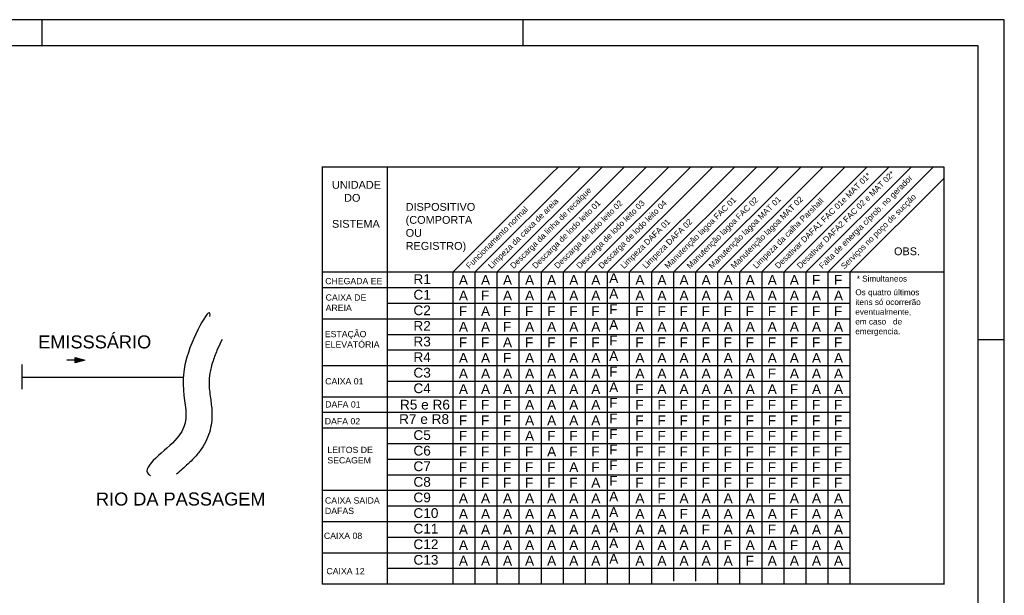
# Model space of a CAD drawing. Extents: x 520.1 to 598, y 318.7 to 360.7.
# Tile 15 of 15: x 560.2 to 598, y 338.6 to 360.7. Entities that reach past the tile are written whole.
import ezdxf

# ---------------------------------------------------------------- set-up
doc = ezdxf.new("R2010")
doc.units = 0
doc.layers.get('0').update_dxf_attribs({"color": 5, "linetype": 'CONTINUOUS'})
doc.layers.add('PADRÃO', color=7, linetype='CONTINUOUS')
doc.layers.add('TEXTO1', color=7, linetype='CONTINUOUS')
doc.styles.get("Standard").update_dxf_attribs({"font": 'ARIAL.TTF'})

msp = doc.modelspace()

# ---------------------------------------------------------------- hatches: boundary and pattern name
msp.add_hatch(color=5).paths.add_polyline_path([(562.317, 347.529), (562.683, 347.625), (562.317, 347.726)])

# ---------------------------------------------------------------- linework, layer by layer
for p, q in [((562.317, 347.529), (562.317, 347.726)), ((562.317, 347.726), (562.683, 347.625)), ((562.317, 347.627), (561.992, 347.627)), ((562.683, 347.625), (562.317, 347.529)), ((560.262, 346.974), (562.24, 346.974)), ((562.24, 346.974), (566.469, 346.974))]:
    msp.add_line(p, q)
at = {"color": 2}
msp.add_line((560.262, 347.459), (560.262, 346.512), dxfattribs=at)
at = {"color": 130, "start_tangent": (0.149958, 0.988692), "end_tangent": (0.894614, -0.446839)}
msp.add_spline([(567.492, 349.299), (566.61, 347.745), (566.143, 344.533), (565.21, 343.187)], degree=3, dxfattribs=at)
at = {"color": 130}
msp.add_open_spline([(567.961, 348.416), (567.905, 348.308), (567.846, 348.184), (567.724, 347.904), (567.662, 347.745), (567.551, 347.416), (567.514, 347.265), (567.47, 346.99), (567.462, 346.869), (567.463, 346.56), (567.487, 346.379), (567.538, 346.006), (567.563, 345.834), (567.578, 345.426), (567.566, 345.187), (567.437, 344.686), (567.32, 344.433), (567.08, 344.086), (566.988, 343.973), (566.733, 343.7), (566.575, 343.56), (566.351, 343.361), (566.275, 343.295), (566.209, 343.234)], degree=3, knots=[1.059084, 1.059084, 1.059084, 1.059084, 1.338366, 1.338366, 1.672976, 1.672976, 2.10657, 2.10657, 2.540163, 2.540163, 3.261348, 3.261348, 3.761825, 3.761825, 4.262303, 4.262303, 4.76278, 4.76278, 5.017898, 5.017898, 5.406603, 5.406603, 5.622087, 5.622087, 5.622087, 5.622087], dxfattribs=at)
at = {"layer": 'PADRÃO', "color": 2}
for p, q in [((598.048, 360.724), (520.148, 360.724)), ((561.048, 359.724), (561.048, 360.724)), ((579.548, 359.724), (579.548, 360.724)), ((598.048, 318.724), (598.048, 360.724)), ((597.048, 348.424), (598.048, 348.424))]:
    msp.add_line(p, q, dxfattribs=at)
at = {"layer": 'PADRÃO', "color": 1}
for p, q in [((597.048, 359.724), (522.648, 359.724)), ((597.048, 319.724), (597.048, 359.724))]:
    msp.add_line(p, q, dxfattribs=at)
at = {"layer": 'TEXTO1'}
for p, q in [((571.801, 355.068), (595.716, 355.068)), ((571.807, 355.068), (571.807, 339.006)), ((574.307, 355.068), (574.307, 339.006)), ((577.683, 351.006), (581.745, 355.068)), ((578.531, 351.006), (582.594, 355.068)), ((579.38, 351.006), (583.442, 355.068)), ((580.229, 351.006), (584.291, 355.068)), ((580.631, 354.802), (580.897, 355.068)), ((581.077, 351.006), (585.139, 355.068)), ((581.926, 351.006), (585.988, 355.068)), ((582.774, 351.006), (586.836, 355.068)), ((583.623, 351.006), (587.685, 355.068)), ((584.471, 351.006), (588.533, 355.068)), ((585.32, 351.006), (589.382, 355.068)), ((586.168, 351.006), (590.23, 355.068)), ((587.017, 351.006), (591.079, 355.068)), ((587.865, 351.006), (591.928, 355.068)), ((588.714, 351.006), (592.776, 355.068)), ((589.562, 351.006), (593.625, 355.068)), ((590.411, 351.006), (594.473, 355.068)), ((591.259, 351.006), (595.322, 355.068)), ((595.716, 355.068), (595.716, 338.999)), ((576.834, 351.006), (580.631, 354.802)), ((592.108, 351.006), (595.716, 354.614)), ((595.716, 351.006), (571.807, 351.006)), ((576.834, 351.006), (576.834, 339.006)), ((577.685, 351.006), (577.685, 339.006)), ((578.534, 351.006), (578.534, 339.006)), ((579.382, 351.006), (579.382, 339.006)), ((580.229, 351.006), (580.229, 339.006)), ((581.079, 351.006), (581.079, 339.006)), ((581.928, 351.006), (581.928, 339.006)), ((582.776, 351.006), (582.776, 339.006)), ((583.625, 351.006), (583.625, 339.006)), ((584.473, 351.006), (584.473, 339.006)), ((585.32, 351.006), (585.32, 339.121)), ((586.168, 351.006), (586.168, 339.121)), ((587.019, 351.006), (587.019, 339.006)), ((587.868, 351.006), (587.868, 339.006)), ((588.716, 351.006), (588.716, 339.006)), ((589.565, 351.006), (589.565, 339.006)), ((590.413, 351.006), (590.413, 339.006)), ((591.262, 351.006), (591.262, 339.006)), ((592.108, 351.006), (592.108, 339.006)), ((592.108, 350.406), (571.807, 350.406)), ((592.108, 349.806), (574.307, 349.806)), ((592.108, 349.206), (571.807, 349.206)), ((592.108, 349.206), (572.658, 349.206)), ((592.108, 348.606), (574.307, 348.606)), ((592.108, 348.006), (574.307, 348.006)), ((592.108, 347.406), (571.807, 347.406)), ((592.108, 346.806), (574.307, 346.806)), ((592.108, 346.206), (571.807, 346.206)), ((592.108, 345.606), (571.807, 345.606)), ((592.108, 345.006), (571.807, 345.006)), ((592.108, 344.406), (574.307, 344.406)), ((592.108, 343.806), (574.307, 343.806)), ((592.108, 343.206), (574.307, 343.206)), ((592.108, 342.606), (571.807, 342.606)), ((592.108, 342.006), (574.307, 342.006)), ((592.108, 341.406), (571.807, 341.406)), ((592.108, 340.806), (574.307, 340.806)), ((592.108, 340.206), (571.807, 340.206)), ((592.108, 339.606), (574.307, 339.606)), ((595.716, 339.006), (571.807, 339.006))]:
    msp.add_line(p, q, dxfattribs=at)

# ---------------------------------------------------------------- texts
at = {"attachment_point": 1}
for s, insert, char_height, width in [('UNIDADE \\P    DO \\P\\PSISTEMA', (572.189, 354.52), 0.3, 1.9736), ('DISPOSITIVO (COMPORTA OU REGISTRO)', (575.023, 353.672), 0.3, 2.81818), ('OBS.', (593.806, 351.964), 0.3, 3.63636), ('CHEGADA EE ', (571.929, 350.788), 0.24, 2.71467), ('R1', (575.322, 350.931), 0.375, 2.46701), ('A', (577.07, 350.899), 0.375, 2.46701), ('A', (577.921, 350.899), 0.375, 2.46701), ('A', (578.767, 350.899), 0.375, 2.46701), ('A', (579.615, 350.899), 0.375, 2.46701), ('A', (580.464, 350.899), 0.375, 2.46701), ('A', (581.315, 350.899), 0.375, 2.46701), ('A', (582.161, 350.899), 0.375, 2.46701), ('A', (582.851, 350.972), 0.375, 2.46701), ('A', (583.858, 350.899), 0.375, 2.46701), ('A', (584.706, 350.899), 0.375, 2.46701), ('A', (585.555, 350.899), 0.375, 2.46701), ('A', (586.404, 350.899), 0.375, 2.46701), ('A', (587.252, 350.899), 0.375, 2.46701), ('A', (588.101, 350.899), 0.375, 2.46701), ('A', (588.949, 350.899), 0.375, 2.46701), ('A', (589.798, 350.899), 0.375, 2.46701), ('C1', (575.322, 350.331), 0.375, 2.46701), ('A', (577.07, 350.299), 0.375, 2.46701), ('A', (578.767, 350.299), 0.375, 2.46701), ('A', (579.615, 350.299), 0.375, 2.46701), ('A', (580.464, 350.299), 0.375, 2.46701), ('A', (581.315, 350.299), 0.375, 2.46701), ('A', (582.161, 350.299), 0.375, 2.46701), ('A', (582.851, 350.372), 0.375, 2.46701), ('A', (583.858, 350.299), 0.375, 2.46701), ('A', (584.706, 350.299), 0.375, 2.46701), ('A', (585.555, 350.299), 0.375, 2.46701), ('A', (586.404, 350.299), 0.375, 2.46701), ('A', (587.252, 350.299), 0.375, 2.46701), ('A', (588.101, 350.299), 0.375, 2.46701), ('A', (588.949, 350.299), 0.375, 2.46701), ('A', (589.798, 350.299), 0.375, 2.46701), ('A', (590.648, 350.299), 0.375, 2.46701), ('A', (591.497, 350.299), 0.375, 2.46701), ('CAIXA DE \\PAREIA ', (571.945, 350.157), 0.24, 2.71467), ('C2', (575.322, 349.731), 0.375, 2.46701), ('F', (577.07, 349.699), 0.375, 2.46701), ('F', (578.767, 349.699), 0.375, 2.46701), ('F', (579.615, 349.699), 0.375, 2.46701), ('F', (580.464, 349.699), 0.375, 2.46701), ('F', (581.315, 349.699), 0.375, 2.46701), ('F', (582.161, 349.699), 0.375, 2.46701), ('F', (582.851, 349.772), 0.375, 2.46701), ('F', (583.858, 349.699), 0.375, 2.46701), ('F', (584.706, 349.699), 0.375, 2.46701), ('F', (585.555, 349.699), 0.375, 2.46701), ('F', (586.404, 349.699), 0.375, 2.46701), ('F', (587.252, 349.699), 0.375, 2.46701), ('F', (588.101, 349.699), 0.375, 2.46701), ('F', (588.949, 349.699), 0.375, 2.46701), ('F', (589.798, 349.699), 0.375, 2.46701), ('F', (590.648, 349.699), 0.375, 2.46701), ('F', (591.497, 349.699), 0.375, 2.46701), ('A', (582.851, 349.172), 0.375, 2.46701), ('ESTAÇÃO ELEVATÓRIA', (571.913, 348.75), 0.24, 2.71467), ('R2', (575.322, 349.131), 0.375, 2.46701), ('A', (577.07, 349.099), 0.375, 2.46701), ('A', (577.921, 349.099), 0.375, 2.46701), ('A', (579.615, 349.099), 0.375, 2.46701), ('A', (580.464, 349.099), 0.375, 2.46701), ('A', (581.315, 349.099), 0.375, 2.46701), ('A', (582.161, 349.099), 0.375, 2.46701), ('A', (583.858, 349.099), 0.375, 2.46701), ('A', (584.706, 349.099), 0.375, 2.46701), ('A', (585.555, 349.099), 0.375, 2.46701), ('A', (586.404, 349.099), 0.375, 2.46701), ('A', (587.252, 349.099), 0.375, 2.46701), ('A', (588.101, 349.099), 0.375, 2.46701), ('A', (588.949, 349.099), 0.375, 2.46701), ('A', (589.798, 349.099), 0.375, 2.46701), ('A', (590.648, 349.099), 0.375, 2.46701), ('A', (591.497, 349.099), 0.375, 2.46701), ('{\\fArial|b0|i0|c0|p34;EMISSSÁRIO}', (560.89, 348.578), 0.5, 5.1), ('R3', (575.322, 348.531), 0.375, 2.46701), ('F', (577.07, 348.499), 0.375, 2.46701), ('F', (577.921, 348.499), 0.375, 2.46701), ('F', (579.615, 348.499), 0.375, 2.46701), ('F', (580.464, 348.499), 0.375, 2.46701), ('F', (581.315, 348.499), 0.375, 2.46701), ('F', (582.161, 348.499), 0.375, 2.46701), ('F', (582.851, 348.572), 0.375, 2.46701), ('F', (583.858, 348.499), 0.375, 2.46701), ('F', (584.706, 348.499), 0.375, 2.46701), ('F', (585.555, 348.499), 0.375, 2.46701), ('F', (586.404, 348.499), 0.375, 2.46701), ('F', (587.252, 348.499), 0.375, 2.46701), ('F', (588.101, 348.499), 0.375, 2.46701), ('F', (588.949, 348.499), 0.375, 2.46701), ('F', (589.798, 348.499), 0.375, 2.46701), ('F', (590.648, 348.499), 0.375, 2.46701), ('F', (591.497, 348.499), 0.375, 2.46701), ('R4', (575.322, 347.931), 0.375, 2.46701), ('A', (577.07, 347.899), 0.375, 2.46701), ('A', (577.921, 347.899), 0.375, 2.46701), ('A', (579.615, 347.899), 0.375, 2.46701), ('A', (580.464, 347.899), 0.375, 2.46701), ('A', (581.315, 347.899), 0.375, 2.46701), ('A', (582.161, 347.899), 0.375, 2.46701), ('A', (582.851, 347.972), 0.375, 2.46701), ('A', (583.858, 347.899), 0.375, 2.46701), ('A', (584.706, 347.899), 0.375, 2.46701), ('A', (585.555, 347.899), 0.375, 2.46701), ('A', (586.404, 347.899), 0.375, 2.46701), ('A', (587.252, 347.899), 0.375, 2.46701), ('A', (588.101, 347.899), 0.375, 2.46701), ('A', (588.949, 347.899), 0.375, 2.46701), ('A', (589.798, 347.899), 0.375, 2.46701), ('A', (590.648, 347.899), 0.375, 2.46701), ('A', (591.497, 347.899), 0.375, 2.46701), ('C3', (575.322, 347.331), 0.375, 2.46701), ('A', (577.07, 347.299), 0.375, 2.46701), ('A', (577.921, 347.299), 0.375, 2.46701), ('A', (579.615, 347.299), 0.375, 2.46701), ('A', (580.464, 347.299), 0.375, 2.46701), ('A', (581.315, 347.299), 0.375, 2.46701), ('A', (582.161, 347.299), 0.375, 2.46701), ('A', (583.858, 347.299), 0.375, 2.46701), ('A', (584.706, 347.299), 0.375, 2.46701), ('A', (585.555, 347.299), 0.375, 2.46701), ('A', (586.404, 347.299), 0.375, 2.46701), ('A', (587.252, 347.299), 0.375, 2.46701), ('A', (588.101, 347.299), 0.375, 2.46701), ('A', (589.798, 347.299), 0.375, 2.46701), ('A', (590.648, 347.299), 0.375, 2.46701), ('A', (591.497, 347.299), 0.375, 2.46701), ('CAIXA 01 ', (571.928, 346.933), 0.24, 2.71467), ('C4', (575.322, 346.731), 0.375, 2.46701), ('A', (577.07, 346.699), 0.375, 2.46701), ('A', (577.921, 346.699), 0.375, 2.46701), ('A', (578.767, 346.699), 0.375, 2.46701), ('A', (579.615, 346.699), 0.375, 2.46701), ('A', (580.464, 346.699), 0.375, 2.46701), ('A', (581.315, 346.699), 0.375, 2.46701), ('A', (582.161, 346.699), 0.375, 2.46701), ('A', (582.851, 346.772), 0.375, 2.46701), ('A', (584.706, 346.699), 0.375, 2.46701), ('A', (585.555, 346.699), 0.375, 2.46701), ('A', (586.404, 346.699), 0.375, 2.46701), ('A', (587.252, 346.699), 0.375, 2.46701), ('A', (588.101, 346.699), 0.375, 2.46701), ('A', (588.949, 346.699), 0.375, 2.46701), ('A', (590.648, 346.699), 0.375, 2.46701), ('A', (591.497, 346.699), 0.375, 2.46701), ('F', (582.851, 346.172), 0.375, 2.46701), ('DAFA 01 ', (571.928, 346.044), 0.24, 2.71467), ('R5 e R6', (574.804, 346.102), 0.375, 2.46701), ('F', (577.07, 346.099), 0.375, 2.46701), ('F', (577.921, 346.099), 0.375, 2.46701), ('F', (578.767, 346.099), 0.375, 2.46701), ('F', (583.858, 346.099), 0.375, 2.46701), ('F', (584.706, 346.099), 0.375, 2.46701), ('F', (585.555, 346.099), 0.375, 2.46701), ('F', (586.404, 346.099), 0.375, 2.46701), ('F', (587.252, 346.099), 0.375, 2.46701), ('F', (588.101, 346.099), 0.375, 2.46701), ('F', (588.949, 346.099), 0.375, 2.46701), ('F', (589.798, 346.099), 0.375, 2.46701), ('F', (590.648, 346.099), 0.375, 2.46701), ('F', (591.497, 346.099), 0.375, 2.46701), ('DAFA 02', (571.912, 345.397), 0.24, 2.71467), ('R7 e R8', (574.771, 345.547), 0.375, 2.46701), ('F', (577.07, 345.499), 0.375, 2.46701), ('F', (577.921, 345.499), 0.375, 2.46701), ('F', (578.767, 345.499), 0.375, 2.46701), ('F', (582.851, 345.572), 0.375, 2.46701), ('F', (583.858, 345.499), 0.375, 2.46701), ('F', (584.706, 345.499), 0.375, 2.46701), ('F', (585.555, 345.499), 0.375, 2.46701), ('F', (586.404, 345.499), 0.375, 2.46701), ('F', (587.252, 345.499), 0.375, 2.46701), ('F', (588.101, 345.499), 0.375, 2.46701), ('F', (588.949, 345.499), 0.375, 2.46701), ('F', (589.798, 345.499), 0.375, 2.46701), ('F', (590.648, 345.499), 0.375, 2.46701), ('F', (591.497, 345.499), 0.375, 2.46701), ('C5', (575.322, 344.931), 0.375, 2.46701), ('F', (577.07, 344.899), 0.375, 2.46701), ('F', (577.921, 344.899), 0.375, 2.46701), ('F', (578.767, 344.899), 0.375, 2.46701), ('F', (580.464, 344.899), 0.375, 2.46701), ('F', (581.315, 344.899), 0.375, 2.46701), ('F', (582.161, 344.899), 0.375, 2.46701), ('F', (582.851, 344.972), 0.375, 2.46701), ('F', (583.858, 344.899), 0.375, 2.46701), ('F', (584.706, 344.899), 0.375, 2.46701), ('F', (585.555, 344.899), 0.375, 2.46701), ('F', (586.404, 344.899), 0.375, 2.46701), ('F', (587.252, 344.899), 0.375, 2.46701), ('F', (588.101, 344.899), 0.375, 2.46701), ('F', (588.949, 344.899), 0.375, 2.46701), ('F', (589.798, 344.899), 0.375, 2.46701), ('F', (590.648, 344.899), 0.375, 2.46701), ('F', (591.497, 344.899), 0.375, 2.46701), ('LEITOS DE SECAGEM', (572.011, 344.293), 0.24, 2.71467), ('C6', (575.322, 344.331), 0.375, 2.46701), ('F', (577.07, 344.299), 0.375, 2.46701), ('F', (577.921, 344.299), 0.375, 2.46701), ('F', (578.767, 344.299), 0.375, 2.46701), ('F', (579.615, 344.299), 0.375, 2.46701), ('F', (581.315, 344.299), 0.375, 2.46701), ('F', (582.161, 344.299), 0.375, 2.46701), ('F', (582.851, 344.372), 0.375, 2.46701), ('F', (583.858, 344.299), 0.375, 2.46701), ('F', (584.706, 344.299), 0.375, 2.46701), ('F', (585.555, 344.299), 0.375, 2.46701), ('F', (586.404, 344.299), 0.375, 2.46701), ('F', (587.252, 344.299), 0.375, 2.46701), ('F', (588.101, 344.299), 0.375, 2.46701), ('F', (588.949, 344.299), 0.375, 2.46701), ('F', (589.798, 344.299), 0.375, 2.46701), ('F', (590.648, 344.299), 0.375, 2.46701), ('F', (591.497, 344.299), 0.375, 2.46701), ('C7', (575.322, 343.731), 0.375, 2.46701), ('F', (577.07, 343.699), 0.375, 2.46701), ('F', (577.921, 343.699), 0.375, 2.46701), ('F', (578.767, 343.699), 0.375, 2.46701), ('F', (579.615, 343.699), 0.375, 2.46701), ('F', (580.464, 343.699), 0.375, 2.46701), ('F', (582.161, 343.699), 0.375, 2.46701), ('F', (582.851, 343.772), 0.375, 2.46701), ('F', (583.858, 343.699), 0.375, 2.46701), ('F', (584.706, 343.699), 0.375, 2.46701), ('F', (585.555, 343.699), 0.375, 2.46701), ('F', (586.404, 343.699), 0.375, 2.46701), ('F', (587.252, 343.699), 0.375, 2.46701), ('F', (588.101, 343.699), 0.375, 2.46701), ('F', (588.949, 343.699), 0.375, 2.46701), ('F', (589.798, 343.699), 0.375, 2.46701), ('F', (590.648, 343.699), 0.375, 2.46701), ('F', (591.497, 343.699), 0.375, 2.46701), ('C8', (575.322, 343.131), 0.375, 2.46701), ('F', (582.851, 343.172), 0.375, 2.46701), ('F', (577.07, 343.099), 0.375, 2.46701), ('F', (577.921, 343.099), 0.375, 2.46701), ('F', (578.767, 343.099), 0.375, 2.46701), ('F', (579.615, 343.099), 0.375, 2.46701), ('F', (580.464, 343.099), 0.375, 2.46701), ('F', (581.315, 343.099), 0.375, 2.46701), ('F', (583.858, 343.099), 0.375, 2.46701), ('F', (584.706, 343.099), 0.375, 2.46701), ('F', (585.555, 343.099), 0.375, 2.46701), ('F', (586.404, 343.099), 0.375, 2.46701), ('F', (587.252, 343.099), 0.375, 2.46701), ('F', (588.101, 343.099), 0.375, 2.46701), ('F', (588.949, 343.099), 0.375, 2.46701), ('F', (589.798, 343.099), 0.375, 2.46701), ('F', (590.648, 343.099), 0.375, 2.46701), ('F', (591.497, 343.099), 0.375, 2.46701), ('CAIXA SAIDA DAFAS', (571.919, 342.347), 0.24, 2.71467), ('C9', (575.322, 342.531), 0.375, 2.46701), ('A', (577.07, 342.499), 0.375, 2.46701), ('A', (577.921, 342.499), 0.375, 2.46701), ('A', (578.767, 342.499), 0.375, 2.46701), ('A', (579.615, 342.499), 0.375, 2.46701), ('A', (580.464, 342.499), 0.375, 2.46701), ('A', (581.315, 342.499), 0.375, 2.46701), ('A', (582.161, 342.499), 0.375, 2.46701), ('A', (582.851, 342.572), 0.375, 2.46701), ('A', (583.858, 342.499), 0.375, 2.46701), ('A', (585.555, 342.499), 0.375, 2.46701), ('A', (586.404, 342.499), 0.375, 2.46701), ('A', (587.252, 342.499), 0.375, 2.46701), ('A', (588.101, 342.499), 0.375, 2.46701), ('A', (589.798, 342.499), 0.375, 2.46701), ('A', (590.648, 342.499), 0.375, 2.46701), ('A', (591.497, 342.499), 0.375, 2.46701), ('A', (582.851, 341.972), 0.375, 2.46701), ('C10', (575.322, 341.931), 0.375, 2.46701), ('A', (577.07, 341.899), 0.375, 2.46701), ('A', (577.921, 341.899), 0.375, 2.46701), ('A', (578.767, 341.899), 0.375, 2.46701), ('A', (579.615, 341.899), 0.375, 2.46701), ('A', (580.464, 341.899), 0.375, 2.46701), ('A', (581.315, 341.899), 0.375, 2.46701), ('A', (582.161, 341.899), 0.375, 2.46701), ('A', (583.858, 341.899), 0.375, 2.46701), ('A', (584.706, 341.899), 0.375, 2.46701), ('A', (586.404, 341.899), 0.375, 2.46701), ('A', (587.252, 341.899), 0.375, 2.46701), ('A', (588.101, 341.899), 0.375, 2.46701), ('A', (588.949, 341.899), 0.375, 2.46701), ('A', (590.648, 341.899), 0.375, 2.46701), ('A', (591.497, 341.899), 0.375, 2.46701), ('C11', (575.322, 341.331), 0.375, 2.46701), ('A', (577.07, 341.299), 0.375, 2.46701), ('A', (577.921, 341.299), 0.375, 2.46701), ('A', (578.767, 341.299), 0.375, 2.46701), ('A', (579.615, 341.299), 0.375, 2.46701), ('A', (580.464, 341.299), 0.375, 2.46701), ('A', (581.315, 341.299), 0.375, 2.46701), ('A', (582.161, 341.299), 0.375, 2.46701), ('A', (582.851, 341.372), 0.375, 2.46701), ('A', (583.858, 341.299), 0.375, 2.46701), ('A', (584.706, 341.299), 0.375, 2.46701), ('A', (585.555, 341.299), 0.375, 2.46701), ('A', (587.252, 341.299), 0.375, 2.46701), ('A', (588.101, 341.299), 0.375, 2.46701), ('A', (589.798, 341.299), 0.375, 2.46701), ('A', (590.648, 341.299), 0.375, 2.46701), ('A', (591.497, 341.299), 0.375, 2.46701), ('CAIXA 08 ', (571.879, 340.989), 0.24, 2.71467), ('C12', (575.322, 340.731), 0.375, 2.46701), ('A', (577.07, 340.699), 0.375, 2.46701), ('A', (577.921, 340.699), 0.375, 2.46701), ('A', (578.767, 340.699), 0.375, 2.46701), ('A', (579.615, 340.699), 0.375, 2.46701), ('A', (580.464, 340.699), 0.375, 2.46701), ('A', (581.315, 340.699), 0.375, 2.46701), ('A', (582.161, 340.699), 0.375, 2.46701), ('A', (582.851, 340.772), 0.375, 2.46701), ('A', (583.858, 340.699), 0.375, 2.46701), ('A', (584.706, 340.699), 0.375, 2.46701), ('A', (585.555, 340.699), 0.375, 2.46701), ('A', (586.404, 340.699), 0.375, 2.46701), ('A', (588.101, 340.699), 0.375, 2.46701), ('A', (588.949, 340.699), 0.375, 2.46701), ('A', (590.648, 340.699), 0.375, 2.46701), ('A', (591.497, 340.699), 0.375, 2.46701), ('C13', (575.322, 340.131), 0.375, 2.46701), ('A', (577.07, 340.099), 0.375, 2.46701), ('A', (577.921, 340.099), 0.375, 2.46701), ('A', (578.767, 340.099), 0.375, 2.46701), ('A', (579.615, 340.099), 0.375, 2.46701), ('A', (580.464, 340.099), 0.375, 2.46701), ('A', (581.315, 340.099), 0.375, 2.46701), ('A', (582.161, 340.099), 0.375, 2.46701), ('A', (582.851, 340.172), 0.375, 2.46701), ('A', (583.858, 340.099), 0.375, 2.46701), ('A', (584.706, 340.099), 0.375, 2.46701), ('A', (585.555, 340.099), 0.375, 2.46701), ('A', (586.404, 340.099), 0.375, 2.46701), ('A', (587.252, 340.099), 0.375, 2.46701), ('A', (588.949, 340.099), 0.375, 2.46701), ('A', (589.798, 340.099), 0.375, 2.46701), ('A', (590.648, 340.099), 0.375, 2.46701), ('A', (591.497, 340.099), 0.375, 2.46701), ('CAIXA 12 ', (571.976, 339.63), 0.24, 2.71467)]:
    msp.add_mtext(s, dxfattribs=dict(at, insert=insert, char_height=char_height, width=width))
at = {"color": 5, "char_height": 0.225, "attachment_point": 1, "rotation": 45}
for s, insert, width in [('Desativar DAFA1 FAC 01e MAT 01*', (589.198, 351.285), 5.39526), ('Desativar DAFA2 FAC 02 e MAT 02*', (590.046, 351.285), 5.147), ('Falta de energia c/prob. no gerador', (590.895, 351.285), 5.147), ('Descarga da linha de recalque', (579.015, 351.285), 5.147), ('Limpeza da caixa de areia', (578.167, 351.285), 5.147), ('Descarga de lodo leito 01', (579.864, 351.285), 5.147), ('Descarga de lodo leito 02', (580.712, 351.285), 5.147), ('Descarga de lodo leito 03', (581.561, 351.285), 5.147), ('Descarga de lodo leito 04', (582.41, 351.285), 5.147), ('Manutenção lagoa FAC 01', (584.955, 351.285), 5.147), ('Manutenção lagoa FAC 02', (585.804, 351.285), 5.147), ('Manutenção lagoa MAT 01', (586.652, 351.285), 5.147), ('Manutenção lagoa MAT 02', (587.501, 351.285), 5.147), ('Limpeza da calha Parshall', (588.349, 351.285), 5.147), ('Serviços no poço de sucção', (591.736, 351.269), 5.147), ('Funcionamento normal', (577.318, 351.285), 5.147), ('Limpeza DAFA 01', (583.258, 351.285), 5.147), ('Limpeza DAFA 02', (584.107, 351.285), 5.147)]:
    msp.add_mtext(s, dxfattribs=dict(at, insert=insert, width=width))
at = {"color": 1, "char_height": 0.375, "width": 2.46701, "attachment_point": 1}
for s, insert in [('F', (590.648, 350.899)), ('F', (591.497, 350.899)), ('F', (577.921, 350.299)), ('A', (577.921, 349.699)), ('F', (578.767, 349.099)), ('A', (578.767, 348.499)), ('F', (578.767, 347.899)), ('F', (582.851, 347.372)), ('F', (588.949, 347.299)), ('F', (583.858, 346.699)), ('F', (589.798, 346.699)), ('A', (579.615, 346.099)), ('A', (580.464, 346.099)), ('A', (581.315, 346.099)), ('A', (582.161, 346.099)), ('A', (579.615, 345.499)), ('A', (580.464, 345.499)), ('A', (581.315, 345.499)), ('A', (582.161, 345.499)), ('A', (579.615, 344.899)), ('A', (580.464, 344.299)), ('A', (581.315, 343.699)), ('A', (582.161, 343.099)), ('F', (584.706, 342.499)), ('F', (588.949, 342.499)), ('F', (585.555, 341.899)), ('F', (589.798, 341.899)), ('F', (586.404, 341.299)), ('F', (588.949, 341.299)), ('F', (587.252, 340.699)), ('F', (589.798, 340.699)), ('F', (588.101, 340.099))]:
    msp.add_mtext(s, dxfattribs=dict(at, insert=insert))
at = {"color": 5, "attachment_point": 1}
for s, insert, char_height, width in [('* Simultaneos', (592.371, 350.874), 0.225, 5.147), ('Os quatro últimos \\Pitens só ocorrerão \\Peventualmente, \\Pem caso   de\\Pemergencia.', (592.318, 350.348), 0.225, 5.147), ('A', (578.767, 347.299), 0.375, 2.46701)]:
    msp.add_mtext(s, dxfattribs=dict(at, insert=insert, char_height=char_height, width=width))
at = {"color": 130, "insert": (563.112, 342.534), "char_height": 0.5, "width": 12.29301, "attachment_point": 1}
msp.add_mtext('RIO DA PASSAGEM', dxfattribs=at)

doc.saveas('drawing.dxf')
